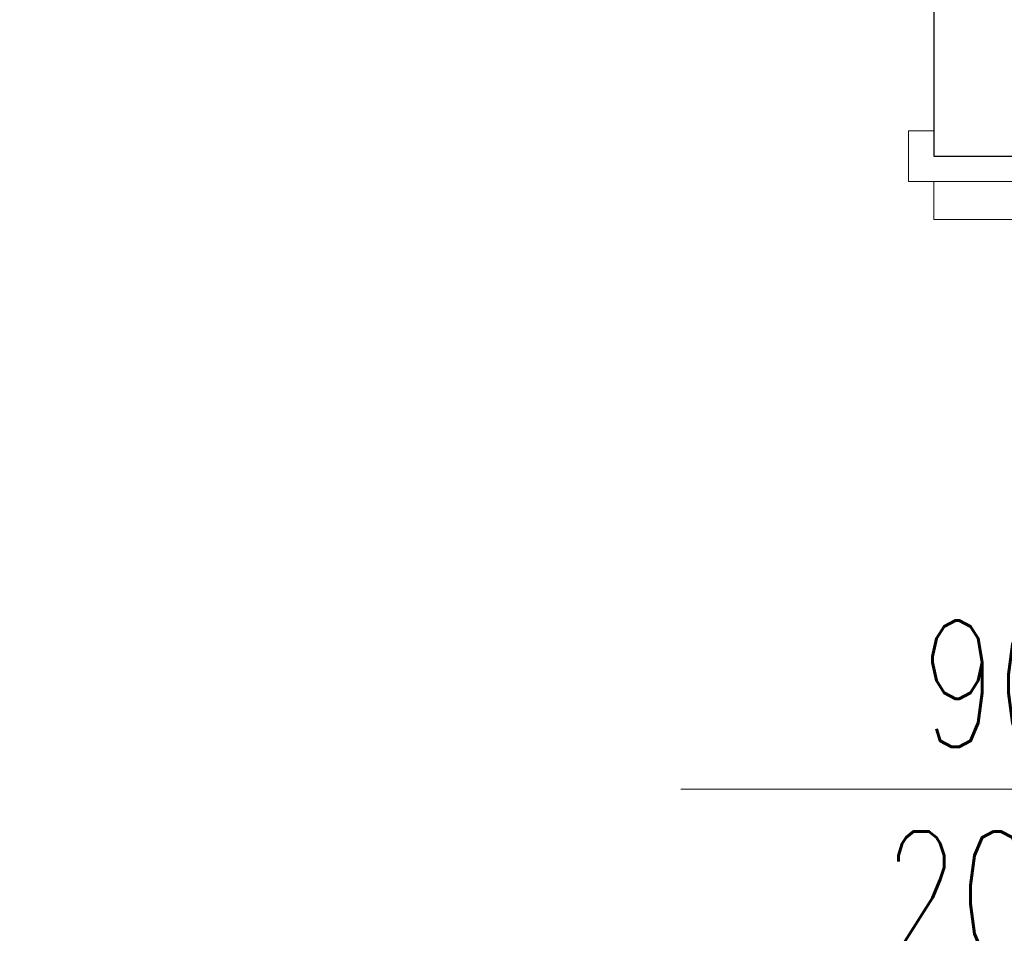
# Model space of a CAD drawing. Header units: millimetres. Extents: x 6161 to 8965, y -9035 to -5431.
# Tile 256 of 256: x 7442 to 7520, y -6538 to -6466. Entities that reach past the tile are written whole.
import ezdxf

# ---------------------------------------------------------------- set-up
doc = ezdxf.new("R2010")
doc.units = ezdxf.units.MM
doc.layers.add('drzwi', color=30, linetype='Continuous', lineweight=20)
doc.layers.add('Ściany', color=7, linetype='Continuous')
doc.styles.add('JACEK_07', font='SIMPLEX.SHX', dxfattribs={"width": 0.7})

# ---------------------------------------------------------------- blocks, each defined once
blk = doc.blocks.new('*U594')
at = {"color": 7}
blk.add_lwpolyline([(50, 25), (50, -25)], dxfattribs=at)
for points in [[(-2, -5), (0, -5), (0, 5), (-2, 5), (-2, 7), (2, 7), (2, 5), (2, -7), (-2, -7), (-2, -5)], [(2, 5), (5, 5), (5, -5), (2, -5)]]:
    blk.add_lwpolyline(points)
at = {"color": 7, "insert": (50, 0), "char_height": 10, "width": 10, "attachment_point": 5, "rotation": 90, "style": 'JACEK_07'}
blk.add_mtext('90\\P200', dxfattribs=at)

msp = doc.modelspace()

# ---------------------------------------------------------------- linework, layer by layer
at = {"layer": 'Ściany'}
msp.add_lwpolyline([(7809.668, -6574.85), (7799.668, -6574.85), (7799.668, -6629.85), (7524.031, -6629.85), (7524.031, -6576.383), (7514.031, -6576.383), (7514.031, -6629.85), (7364.031, -6629.85), (7364.031, -6369.383), (7414.031, -6369.383), (7414.031, -6359.383), (7374.031, -6359.383), (7374.031, -6257.383), (7514.031, -6257.383), (7514.031, -6359.383), (7504.031, -6359.383), (7504.031, -6369.383), (7514.031, -6369.383), (7514.031, -6476.383), (7524.031, -6476.383), (7524.031, -6257.383), (7799.668, -6257.383), (7799.668, -6474.85), (7809.668, -6474.85)], dxfattribs=at)

# ---------------------------------------------------------------- block references
at = {"layer": 'drzwi', "rotation": 270}
msp.add_blockref('*U594', (7519.031, -6476.383), dxfattribs=at)

doc.saveas('drawing.dxf')
